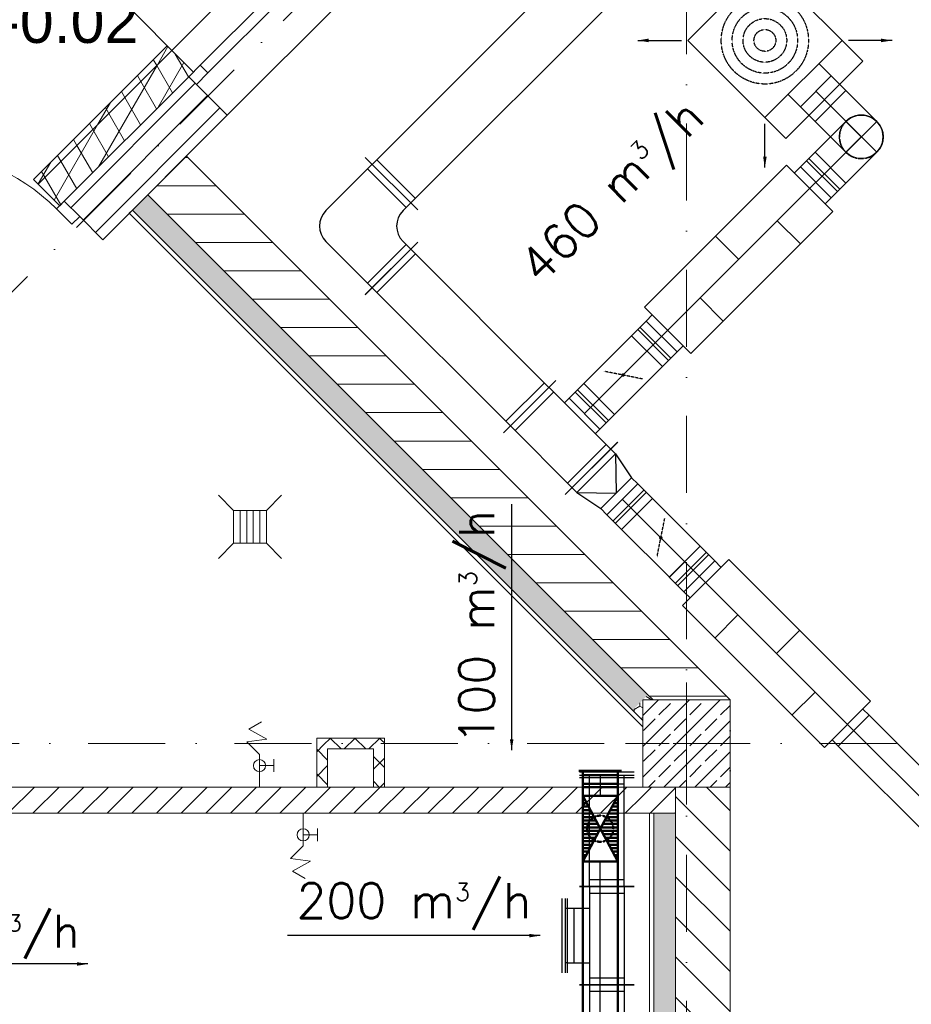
# Model space of a CAD drawing. Header units: millimetres. Extents: x -4612887 to -4536833, y -5457376 to -5415716.
# Tile 36 of 144: x -4602132 to -4598045, y -5438110 to -5433596. Entities that reach past the tile are written whole.
import ezdxf

# ---------------------------------------------------------------- set-up
doc = ezdxf.new("R2010")
doc.units = ezdxf.units.MM
doc.header["$MEASUREMENT"] = 0
doc.linetypes.add('DASHED', pattern=[0.75, 0.5, -0.25])
doc.linetypes.add('Kropki i Kreski', pattern=[670.277762, 352.777767, -176.388884, 0, -141.111112])
doc.layers.get('0').update_dxf_attribs({"color": 8, "lineweight": 18})
for name, color, linetype, lineweight in [('FLUID-N1-150-ARRGR', 7, 'Continuous', 25), ('FLUID-N2', 7, 'Continuous', 30), ('FLUID-N2-160-ARRGR', 7, 'Continuous', 25), ('FLUID-W6', 7, 'Continuous', 30), ('FLUID-W6-160-ARRGR', 7, 'Continuous', 25), ('FLUID-Zmiany', 7, 'Continuous', 50), ('Linia', 8, 'Continuous', 18), ('Osie', 8, 'Continuous', 18), ('Slupy', 8, 'Continuous', 18), ('TECHNOLOGIA', 8, 'Continuous', 18), ('Wymiarowanie', 8, 'Continuous', 18), ('Ściany', 8, 'Continuous', 18), ('Ściany obudowa', 8, 'Continuous', 18), ('Ściany wewnętrzne', 7, 'Continuous', 18), ('Ściany zewnętrzne', 255, 'Continuous', 18)]:
    doc.layers.add(name, color=color, linetype=linetype, lineweight=lineweight)
doc.layers.add('FLUID-N2-SYM', color=7, linetype='Continuous')
doc.layers.add('FLUID-Zmiany-SYM', color=7, linetype='Continuous')
doc.styles.add('FDBES', font='simplex.shx')
doc.styles.add('GENERATED_STYLE_1', font='arial.ttf')
doc.dimstyles.new('FDBES', dxfattribs={"dimscale": 50, "dimtxt": 4, "dimasz": 2.5, "dimexe": 0.8, "dimexo": 2, "dimgap": 1, "dimtad": 1, "dimdsep": 46, "dimtxsty": 'FDBES', "dimcen": 2.5, "dimclrd": 4, "dimclre": 5, "dimadec": 0, "dimazin": 0, "dimtfac": 1, "dimtmove": 0, "dimatfit": 3, "dimfxl": 1, "dimarcsym": 0})
pattern_1 = [(60, (-4559356.9, -5416807.61), (-86.60254, 50), []), (120, (-4559356.9, -5416807.61), (86.60254, 50), [])]
pattern_2 = [(45, (-4559356.9, -5416807.61), (-56.56854, 56.56854), [])]
pattern_3 = [(90, (-4559356.897, -5416807.61), (-51.961524, 0), [30, -60]), (90, (-4559382.88, -5416762.61), (-51.961524, 0), [30, -60]), (150, (-4559356.897, -5416777.61), (25.98076, 45), [30, -60]), (150, (-4559408.86, -5416777.61), (25.98076, 45), [30, -60]), (210, (-4559356.897, -5416807.61), (-25.98076, 45), [30, -60]), (210, (-4559408.86, -5416807.61), (-25.98076, 45), [30, -60])]
pattern_4 = [(0, (-4559356.9, -5416807.61), (0, 130), [])]
pattern_5 = [(315, (-4559356.9, -5416807.61), (91.92388, 91.92388), [])]
pattern_6 = [(45, (-4559356.9, -5416807.61), (-56.56854, 56.56854), []), (135, (-4559356.9, -5416807.61), (56.56854, 56.56854), [])]

# ---------------------------------------------------------------- blocks, each defined once
blk = doc.blocks.new('*U105')
at = {"linetype": 'Continuous'}
h = blk.add_hatch(dxfattribs=at)
h.set_pattern_fill('LINE', scale=127, angle=90, style=0)
h.paths.add_polyline_path([(-150, 80), (150, 80), (-150, -80), (150, -80)])
at = {"color": 10, "linetype": 'Continuous', "lineweight": -2}
for p, q in [((-150, -80), (-150, 80)), ((150, 80), (150, -80))]:
    blk.add_line(p, q, dxfattribs=at)
at = {"color": 0, "linetype": 'ByBlock', "lineweight": -2}
for p, q in [((-150, 80), (150, 80)), ((-150, -80), (150, -80))]:
    blk.add_line(p, q, dxfattribs=at)
at = {"color": 7, "linetype": 'Continuous'}
for p, q in [((-150, 80), (150, -80)), ((-150, -80), (150, 80))]:
    blk.add_line(p, q, dxfattribs=at)
at = {"color": 7, "linetype": 'DASHED'}
blk.add_circle((0, 0), 60, dxfattribs=at)
blk = doc.blocks.new('*U104')
at = {"color": 0, "linetype": 'ByBlock', "lineweight": -2}
blk.add_line((-97.5, 20), (97.5, 20), dxfattribs=at)
at = {"color": 7, "linetype": 'Continuous'}
for p, q in [((-80, 0), (-80, 20)), ((80, 0), (80, 20))]:
    blk.add_line(p, q, dxfattribs=at)
at = {"color": 10, "linetype": 'Continuous', "lineweight": -2}
blk.add_line((80, 0), (-80, 0), dxfattribs=at)
blk = doc.blocks.new('*U103')
at = {"color": 10, "linetype": 'Continuous', "lineweight": -2}
for p, q in [((-47.5, -80), (-47.5, 80)), ((47.5, 80), (47.5, -80))]:
    blk.add_line(p, q, dxfattribs=at)
at = {"color": 0, "linetype": 'ByBlock', "lineweight": -2}
for p, q in [((-47.5, 80), (47.5, 80)), ((-47.5, -80), (47.5, -80))]:
    blk.add_line(p, q, dxfattribs=at)
at = {"color": 7, "linetype": 'Continuous'}
for p, q in [((-7.5, 80), (-7.5, -80)), ((7.5, 80), (7.5, -80))]:
    blk.add_line(p, q, dxfattribs=at)
at = {"layer": 'FLUID-Zmiany-SYM', "color": 7, "linetype": 'Continuous'}
blk.add_line((-47.5, 0), (47.5, 0), dxfattribs=at)
blk = doc.blocks.new('*U100')
at = {"color": 10, "linetype": 'Continuous', "lineweight": -2}
for p, q in [((-650, -80), (-650, 80)), ((650, 80), (650, -80))]:
    blk.add_line(p, q, dxfattribs=at)
at = {"color": 0, "linetype": 'ByBlock', "lineweight": -2}
for p, q in [((-650, 80), (650, 80)), ((-650, -80), (650, -80))]:
    blk.add_line(p, q, dxfattribs=at)
at = {"layer": 'FLUID-Zmiany-SYM', "color": 7, "linetype": 'Continuous'}
blk.add_line((-650, 0), (650, 0), dxfattribs=at)
blk = doc.blocks.new('*U628')
at = {"color": 210, "linetype": 'Continuous', "lineweight": -2}
for p, q in [((-225, -125), (-225, 125)), ((225, 125), (225, -125)), ((170, -180), (-170, -180))]:
    blk.add_line(p, q, dxfattribs=at)
at = {"color": 0, "linetype": 'ByBlock', "lineweight": -2}
for p, q in [((-225, 80), (225, 80)), ((-225, -80), (225, -80)), ((-125, -80), (-125, -180)), ((125, -180), (125, -80))]:
    blk.add_line(p, q, dxfattribs=at)
at = {"color": 7, "linetype": 'Continuous'}
for p, q in [((-195, -80), (-195, 80)), ((195, 80), (195, -80)), ((125, -150), (-125, -150))]:
    blk.add_line(p, q, dxfattribs=at)
blk = doc.blocks.new('*U627')
at = {"color": 210, "linetype": 'Continuous', "lineweight": -2}
for p, q in [((-250, -125), (-250, 125)), ((250, 125), (250, -125))]:
    blk.add_line(p, q, dxfattribs=at)
at = {"color": 0, "linetype": 'ByBlock', "lineweight": -2}
for p, q in [((-250, 80), (250, 80)), ((-250, -80), (250, -80))]:
    blk.add_line(p, q, dxfattribs=at)
at = {"color": 7, "linetype": 'Continuous'}
for p, q in [((-220, -80), (-220, 80)), ((220, 80), (220, -80))]:
    blk.add_line(p, q, dxfattribs=at)
blk = doc.blocks.new('*U626')
at = {"color": 7, "linetype": 'Continuous'}
blk.add_line((-125, 25), (125, 25), dxfattribs=at)
at = {"color": 0, "linetype": 'ByBlock', "lineweight": -2}
for p, q in [((-125, 10), (125, 10)), ((-80, 0), (-80, 10)), ((80, 0), (80, 10))]:
    blk.add_line(p, q, dxfattribs=at)
blk = doc.blocks.new('*U625')
at = {"color": 7, "linetype": 'Continuous'}
blk.add_line((-170, 25), (170, 25), dxfattribs=at)
at = {"color": 0, "linetype": 'ByBlock', "lineweight": -2}
for p, q in [((-170, 10), (170, 10)), ((-125, 0), (-125, 10)), ((125, 0), (125, 10))]:
    blk.add_line(p, q, dxfattribs=at)
blk = doc.blocks.new('*U624')
at = {"color": 210, "linetype": 'Continuous', "lineweight": -2}
for p, q in [((-1700, -125), (-1700, 125)), ((1700, 125), (1700, -125))]:
    blk.add_line(p, q, dxfattribs=at)
at = {"color": 0, "linetype": 'ByBlock', "lineweight": -2}
for p, q in [((-1700, 80), (1700, 80)), ((-1700, -80), (1700, -80))]:
    blk.add_line(p, q, dxfattribs=at)
at = {"color": 7, "linetype": 'Continuous'}
for p, q in [((-1670, -80), (-1670, 80)), ((1670, 80), (1670, -80))]:
    blk.add_line(p, q, dxfattribs=at)
blk = doc.blocks.new('*U148')
at = {"color": 0, "linetype": 'ByBlock', "lineweight": -2}
for p, q in [((-250, -250), (-250, 250)), ((250, 250), (-250, 250)), ((250, 250), (250, -250)), ((-250, -250), (250, -250)), ((-100, -250), (-100, -330)), ((100, -250), (100, -330))]:
    blk.add_line(p, q, dxfattribs=at)
at = {"color": 96, "linetype": 'Continuous', "lineweight": -2}
blk.add_line((100, -330), (-100, -330), dxfattribs=at)
at = {"color": 7, "linetype": 'DASHED'}
for radius in [200, 150, 100, 50]:
    blk.add_circle((0, 0), radius, dxfattribs=at)
blk = doc.blocks.new('*U149')
at = {"color": 96, "linetype": 'Continuous', "lineweight": -2}
for p, q in [((-47.5, -100), (-47.5, 100)), ((47.5, 100), (47.5, -100))]:
    blk.add_line(p, q, dxfattribs=at)
at = {"color": 0, "linetype": 'ByBlock', "lineweight": -2}
for p, q in [((-47.5, 100), (47.5, 100)), ((-47.5, -100), (47.5, -100))]:
    blk.add_line(p, q, dxfattribs=at)
at = {"layer": 'FLUID-N2-SYM', "color": 7, "linetype": 'Continuous'}
blk.add_line((-47.5, 0), (47.5, 0), dxfattribs=at)
blk = doc.blocks.new('*U182')
at = {"color": 0, "linetype": 'ByBlock', "lineweight": -2}
for p, q in [((-460, 150), (460, 150)), ((-460, -150), (-460, 150)), ((460, 150), (460, -150)), ((-500, 100), (-460, 100)), ((500, 100), (460, 100)), ((-500, -100), (-460, -100)), ((500, -100), (460, -100)), ((460, -150), (-460, -150))]:
    blk.add_line(p, q, dxfattribs=at)
at = {"color": 7, "linetype": 'Continuous'}
for p, q in [((-250, 150), (-250, 0)), ((250, 150), (250, 0)), ((0, -150), (0, 0))]:
    blk.add_line(p, q, dxfattribs=at)
at = {"color": 96, "linetype": 'Continuous', "lineweight": -2}
for p, q in [((-500, -100), (-500, 100)), ((500, 100), (500, -100))]:
    blk.add_line(p, q, dxfattribs=at)
at = {"layer": 'FLUID-N2-SYM', "color": 7, "linetype": 'Continuous'}
blk.add_line((-500, 0), (500, 0), dxfattribs=at)
blk = doc.blocks.new('*U183')
at = {"color": 96, "linetype": 'Continuous', "lineweight": -2}
for p, q in [((-47.5, -100), (-47.5, 100)), ((47.5, 100), (47.5, -100))]:
    blk.add_line(p, q, dxfattribs=at)
at = {"color": 0, "linetype": 'ByBlock', "lineweight": -2}
for p, q in [((-47.5, 100), (47.5, 100)), ((-47.5, -100), (47.5, -100))]:
    blk.add_line(p, q, dxfattribs=at)
at = {"color": 7, "linetype": 'Continuous'}
for p, q in [((-7.5, 100), (-7.5, -100)), ((7.5, 100), (7.5, -100))]:
    blk.add_line(p, q, dxfattribs=at)
at = {"layer": 'FLUID-N2-SYM', "color": 7, "linetype": 'Continuous'}
blk.add_line((-47.5, 0), (47.5, 0), dxfattribs=at)
blk = doc.blocks.new('*U184')
at = {"color": 96, "linetype": 'Continuous', "lineweight": -2}
for p, q in [((-47.5, -100), (-47.5, 100)), ((47.5, 100), (47.5, -100))]:
    blk.add_line(p, q, dxfattribs=at)
at = {"color": 0, "linetype": 'ByBlock', "lineweight": -2}
for p, q in [((-47.5, 100), (47.5, 100)), ((-47.5, -100), (47.5, -100))]:
    blk.add_line(p, q, dxfattribs=at)
at = {"color": 7, "linetype": 'Continuous'}
for p, q in [((-7.5, 100), (-7.5, -100)), ((7.5, 100), (7.5, -100))]:
    blk.add_line(p, q, dxfattribs=at)
at = {"layer": 'FLUID-N2-SYM', "color": 7, "linetype": 'Continuous'}
blk.add_line((-47.5, 0), (47.5, 0), dxfattribs=at)
blk = doc.blocks.new('*U185')
at = {"color": 0, "linetype": 'ByBlock', "lineweight": -2}
for p, q in [((-50, 100), (150, 100)), ((-50, -100), (150, -100))]:
    blk.add_line(p, q, dxfattribs=at)
at = {"color": 96, "linetype": 'Continuous', "lineweight": -2}
blk.add_line((150, 100), (150, -100), dxfattribs=at)
at = {"color": 0, "linetype": 'ByBlock', "lineweight": -2}
blk.add_circle((-50, 0), 100, dxfattribs=at)
at = {"layer": 'FLUID-N2-SYM', "color": 7, "linetype": 'Continuous'}
for p, q in [((-50, -100), (-50, 100)), ((-150, 0), (150, 0))]:
    blk.add_line(p, q, dxfattribs=at)
blk = doc.blocks.new('*U186')
at = {"color": 0, "linetype": 'ByBlock', "lineweight": -2}
blk.add_circle((0, 0), 100, dxfattribs=at)
blk = doc.blocks.new('*U187')
at = {"color": 0, "linetype": 'ByBlock', "lineweight": -2}
for p, q in [((-50, 100), (150, 100)), ((-50, -100), (150, -100))]:
    blk.add_line(p, q, dxfattribs=at)
at = {"color": 96, "linetype": 'Continuous', "lineweight": -2}
blk.add_line((150, 100), (150, -100), dxfattribs=at)
at = {"color": 0, "linetype": 'ByBlock', "lineweight": -2}
blk.add_ellipse((-50, 0), major_axis=(0, 100), ratio=1, start_param=0, end_param=3.141593, dxfattribs=at)
at = {"color": 7, "linetype": 'DASHED'}
blk.add_ellipse((-50, 0), major_axis=(0, 100), ratio=1, start_param=3.141593, end_param=6.283185, dxfattribs=at)
at = {"layer": 'FLUID-N2-SYM', "color": 7, "linetype": 'Continuous'}
for p, q in [((-50, -100), (-50, 100)), ((-150, 0), (150, 0))]:
    blk.add_line(p, q, dxfattribs=at)
blk = doc.blocks.new('*U189')
at = {"color": 96, "linetype": 'Continuous', "lineweight": -2}
for p, q in [((-155, -100), (-155, 100)), ((155, 100), (155, -100))]:
    blk.add_line(p, q, dxfattribs=at)
at = {"color": 0, "linetype": 'ByBlock', "lineweight": -2}
for p, q in [((-155, 100), (155, 100)), ((-155, -100), (155, -100))]:
    blk.add_line(p, q, dxfattribs=at)
at = {"color": 7, "linetype": 'DASHED'}
blk.add_line((-50, 75), (50, -75), dxfattribs=at)
at = {"color": 7, "linetype": 'Continuous'}
blk.add_lwpolyline([(-4, 0, 8, 8, 1), (4, 0, 8, 8, 1)], format="xyseb", close=True, dxfattribs=at)
at = {"layer": 'FLUID-N2-SYM', "color": 7, "linetype": 'Continuous'}
blk.add_line((-155, 0), (155, 0), dxfattribs=at)
blk = doc.blocks.new('*U190')
at = {"color": 96, "linetype": 'Continuous', "lineweight": -2}
for p, q in [((-47.5, -100), (-47.5, 100)), ((47.5, 100), (47.5, -100))]:
    blk.add_line(p, q, dxfattribs=at)
at = {"color": 0, "linetype": 'ByBlock', "lineweight": -2}
for p, q in [((-47.5, 100), (47.5, 100)), ((-47.5, -100), (47.5, -100))]:
    blk.add_line(p, q, dxfattribs=at)
at = {"color": 7, "linetype": 'Continuous'}
for p, q in [((-7.5, 100), (-7.5, -100)), ((7.5, 100), (7.5, -100))]:
    blk.add_line(p, q, dxfattribs=at)
at = {"layer": 'FLUID-N2-SYM', "color": 7, "linetype": 'Continuous'}
blk.add_line((-47.5, 0), (47.5, 0), dxfattribs=at)
blk = doc.blocks.new('*U191')
at = {"color": 0, "linetype": 'ByBlock', "lineweight": -2}
for p, q in [((-460, 150), (460, 150)), ((-460, -150), (-460, 150)), ((460, 150), (460, -150)), ((-500, 100), (-460, 100)), ((500, 100), (460, 100)), ((-500, -100), (-460, -100)), ((500, -100), (460, -100)), ((460, -150), (-460, -150))]:
    blk.add_line(p, q, dxfattribs=at)
at = {"color": 7, "linetype": 'Continuous'}
for p, q in [((-250, 150), (-250, 0)), ((250, 150), (250, 0)), ((0, -150), (0, 0))]:
    blk.add_line(p, q, dxfattribs=at)
at = {"color": 96, "linetype": 'Continuous', "lineweight": -2}
for p, q in [((-500, -100), (-500, 100)), ((500, 100), (500, -100))]:
    blk.add_line(p, q, dxfattribs=at)
at = {"layer": 'FLUID-N2-SYM', "color": 7, "linetype": 'Continuous'}
blk.add_line((-500, 0), (500, 0), dxfattribs=at)
blk = doc.blocks.new('*U192')
at = {"color": 96, "linetype": 'Continuous', "lineweight": -2}
for p, q in [((-47.5, -100), (-47.5, 100)), ((47.5, 100), (47.5, -100))]:
    blk.add_line(p, q, dxfattribs=at)
at = {"color": 0, "linetype": 'ByBlock', "lineweight": -2}
for p, q in [((-47.5, 100), (47.5, 100)), ((-47.5, -100), (47.5, -100))]:
    blk.add_line(p, q, dxfattribs=at)
at = {"color": 7, "linetype": 'Continuous'}
for p, q in [((-7.5, 100), (-7.5, -100)), ((7.5, 100), (7.5, -100))]:
    blk.add_line(p, q, dxfattribs=at)
at = {"layer": 'FLUID-N2-SYM', "color": 7, "linetype": 'Continuous'}
blk.add_line((-47.5, 0), (47.5, 0), dxfattribs=at)
blk = doc.blocks.new('*U193')
at = {"color": 96, "linetype": 'Continuous', "lineweight": -2}
for p, q in [((-47.5, -100), (-47.5, 100)), ((47.5, 100), (47.5, -100))]:
    blk.add_line(p, q, dxfattribs=at)
at = {"color": 0, "linetype": 'ByBlock', "lineweight": -2}
for p, q in [((-47.5, 100), (47.5, 100)), ((-47.5, -100), (47.5, -100))]:
    blk.add_line(p, q, dxfattribs=at)
at = {"color": 7, "linetype": 'Continuous'}
for p, q in [((-7.5, 100), (-7.5, -100)), ((7.5, 100), (7.5, -100))]:
    blk.add_line(p, q, dxfattribs=at)
at = {"layer": 'FLUID-N2-SYM', "color": 7, "linetype": 'Continuous'}
blk.add_line((-47.5, 0), (47.5, 0), dxfattribs=at)
blk = doc.blocks.new('*U194')
at = {"color": 96, "linetype": 'Continuous', "lineweight": -2}
for p, q in [((-155, -100), (-155, 100)), ((155, 100), (155, -100))]:
    blk.add_line(p, q, dxfattribs=at)
at = {"color": 0, "linetype": 'ByBlock', "lineweight": -2}
for p, q in [((-155, 100), (155, 100)), ((-155, -100), (155, -100))]:
    blk.add_line(p, q, dxfattribs=at)
at = {"color": 7, "linetype": 'DASHED'}
blk.add_line((-50, 75), (50, -75), dxfattribs=at)
at = {"color": 7, "linetype": 'Continuous'}
blk.add_lwpolyline([(-4, 0, 8, 8, 1), (4, 0, 8, 8, 1)], format="xyseb", close=True, dxfattribs=at)
at = {"layer": 'FLUID-N2-SYM', "color": 7, "linetype": 'Continuous'}
blk.add_line((-155, 0), (155, 0), dxfattribs=at)
blk = doc.blocks.new('*U195')
at = {"color": 96, "linetype": 'Continuous', "lineweight": -2}
for p, q in [((-200, -170), (-200, 170)), ((200, 170), (200, -170)), ((100, -155), (-100, -155))]:
    blk.add_line(p, q, dxfattribs=at)
at = {"color": 0, "linetype": 'ByBlock', "lineweight": -2}
for p, q in [((-200, 125), (200, 125)), ((-200, -125), (200, -125)), ((-100, -125), (-100, -155)), ((100, -155), (100, -125))]:
    blk.add_line(p, q, dxfattribs=at)
at = {"color": 7, "linetype": 'Continuous'}
for p, q in [((-170, -125), (-170, 125)), ((170, 125), (170, -125))]:
    blk.add_line(p, q, dxfattribs=at)
blk = doc.blocks.new('*U196')
at = {"color": 96, "linetype": 'Continuous', "lineweight": -2}
for p, q in [((-100, -170), (-100, 170)), ((100, 100), (100, -100))]:
    blk.add_line(p, q, dxfattribs=at)
at = {"color": 0, "linetype": 'ByBlock', "lineweight": -2}
for p, q in [((-100, 125), (-70, 125)), ((-70, 125), (60, 100)), ((60, 100), (100, 100)), ((-100, -125), (-70, -125)), ((-70, -125), (60, -100)), ((60, -100), (100, -100))]:
    blk.add_line(p, q, dxfattribs=at)
at = {"color": 7, "linetype": 'Continuous'}
for p, q in [((-70, -125), (-70, 125)), ((-70, 125), (60, 0)), ((60, 100), (60, -100)), ((-70, -125), (60, 0))]:
    blk.add_line(p, q, dxfattribs=at)
blk = doc.blocks.new('*U197')
at = {"color": 96, "linetype": 'Continuous', "lineweight": -2}
for p, q in [((-550, -100), (-550, 100)), ((550, 100), (550, -100))]:
    blk.add_line(p, q, dxfattribs=at)
at = {"color": 0, "linetype": 'ByBlock', "lineweight": -2}
for p, q in [((-550, 100), (550, 100)), ((-550, -100), (550, -100))]:
    blk.add_line(p, q, dxfattribs=at)
at = {"layer": 'FLUID-N2-SYM', "color": 7, "linetype": 'Continuous'}
blk.add_line((-550, 0), (550, 0), dxfattribs=at)
blk = doc.blocks.new('*U198')
at = {"color": 96, "linetype": 'Continuous', "lineweight": -2}
for p, q in [((-448, -170), (-448, 170)), ((448, 170), (448, -170))]:
    blk.add_line(p, q, dxfattribs=at)
at = {"color": 0, "linetype": 'ByBlock', "lineweight": -2}
for p, q in [((-448, 125), (448, 125)), ((-448, -125), (448, -125))]:
    blk.add_line(p, q, dxfattribs=at)
at = {"color": 7, "linetype": 'Continuous'}
for p, q in [((-418, -125), (-418, 125)), ((418, 125), (418, -125))]:
    blk.add_line(p, q, dxfattribs=at)
blk = doc.blocks.new('*U199')
at = {"color": 96, "linetype": 'Continuous', "lineweight": -2}
for p, q in [((210, 235), (210, -105)), ((105, -210), (-235, -210))]:
    blk.add_line(p, q, dxfattribs=at)
at = {"color": 0, "linetype": 'ByBlock', "lineweight": -2}
for p, q in [((-90, 190), (210, 190)), ((-190, -210), (-190, 90)), ((210, -60), (160, -60)), ((60, -210), (60, -160))]:
    blk.add_line(p, q, dxfattribs=at)
at = {"color": 7, "linetype": 'Continuous'}
for p, q in [((180, 190), (180, -60)), ((60, -180), (-190, -180))]:
    blk.add_line(p, q, dxfattribs=at)
at = {"color": 0, "linetype": 'ByBlock', "lineweight": -2}
for centre in [(-90, 90), (160, -160)]:
    blk.add_arc(centre, 100, 90, 180, dxfattribs=at)
blk = doc.blocks.new('*U200')
at = {"color": 96, "linetype": 'Continuous', "lineweight": -2}
for p, q in [((-1037.5, -170), (-1037.5, 170)), ((1037.5, 170), (1037.5, -170))]:
    blk.add_line(p, q, dxfattribs=at)
at = {"color": 0, "linetype": 'ByBlock', "lineweight": -2}
for p, q in [((-1037.5, 125), (1037.5, 125)), ((-1037.5, -125), (1037.5, -125))]:
    blk.add_line(p, q, dxfattribs=at)
at = {"color": 7, "linetype": 'Continuous'}
for p, q in [((-1007.5, -125), (-1007.5, 125)), ((1007.5, 125), (1007.5, -125))]:
    blk.add_line(p, q, dxfattribs=at)
blk = doc.blocks.new('Koty wysokościowe_6', base_point=(-4602474.8, -5433955.6))
at = {"layer": 'Wymiarowanie', "linetype": 'Continuous'}
for points in [[(-4602474.8, -5433955.6), (-4602349.8, -5433955.6), (-4602359.3, -5433907.7), (-4602386.4, -5433867.2), (-4602426.9, -5433840.1), (-4602474.8, -5433830.6)], [(-4602474.8, -5433955.6), (-4602599.8, -5433955.6), (-4602590.3, -5434003.4), (-4602563.2, -5434044), (-4602522.6, -5434071.1), (-4602474.8, -5434080.6)]]:
    blk.add_hatch(color=256, dxfattribs=at).paths.add_polyline_path(points)
for p, q in [((-4602474.8, -5434205.6), (-4602474.8, -5433705.6)), ((-4602724.8, -5433955.6), (-4602224.8, -5433955.6))]:
    blk.add_line(p, q, dxfattribs=at)
blk.add_circle((-4602474.8, -5433955.6), 125, dxfattribs=at)
at = {"layer": 'Wymiarowanie', "insert": (-4602224.8, -5433705.6), "char_height": 200, "attachment_point": 7, "style": 'GENERATED_STYLE_1'}
blk.add_mtext('{-0.02}', dxfattribs=at)

msp = doc.modelspace()

# ---------------------------------------------------------------- hatches: boundary and pattern name
at = {"layer": 'Slupy', "linetype": 'Continuous'}
h = msp.add_hatch(dxfattribs=at)
h.set_pattern_fill('BETON_ZBROJONY', color=8, style=0, pattern_type=2)
h.set_pattern_definition([(45, (-4559356.9, -5416807.61), (-70.71068, 70.71068), []), (45, (-4559392.25, -5416772.26), (-70.71068, 70.71068), [75, -25])])
h.paths.add_polyline_path([(-4599275.7, -5437114.1), (-4598875.7, -5437114.1), (-4598875.7, -5436714.1), (-4599275.7, -5436714.1)])
at = {"layer": 'Ściany', "linetype": 'Continuous'}
h = msp.add_hatch(dxfattribs=at)
h.set_pattern_fill('IZOLACJA_MIĘKKA', color=8, style=0, pattern_type=2)
h.set_pattern_definition(pattern_1)
h.paths.add_polyline_path([(-4601456.5, -5433716.2), (-4602069.2, -5434328.9), (-4602048, -5434350.1), (-4601435.3, -5433737.4)])
at = {"layer": 'Ściany obudowa', "linetype": 'Continuous'}
h = msp.add_hatch(dxfattribs=at)
h.set_pattern_fill('BLOCZKI_BETONOWE', color=8, style=0, pattern_type=2)
h.set_pattern_definition(pattern_6)
h.paths.add_polyline_path([(-4600720.7, -5437114.1), (-4600720.7, -5436939.1), (-4600770.7, -5436889.1), (-4600770.7, -5437114.1)])
h = msp.add_hatch(dxfattribs=at)
h.set_pattern_fill('BLOCZKI_BETONOWE', color=8, style=0, pattern_type=2)
h.set_pattern_definition(pattern_6)
h.paths.add_polyline_path([(-4600720.7, -5436939.1), (-4600510.7, -5436939.1), (-4600460.7, -5436889.1), (-4600770.7, -5436889.1)])
h = msp.add_hatch(dxfattribs=at)
h.set_pattern_fill('BLOCZKI_BETONOWE', color=8, style=0, pattern_type=2)
h.set_pattern_definition(pattern_6)
h.paths.add_polyline_path([(-4600510.7, -5436939.1), (-4600510.7, -5437114.1), (-4600460.7, -5437114.1), (-4600460.7, -5436889.1)])
at = {"layer": 'Ściany wewnętrzne', "linetype": 'Continuous'}
h = msp.add_hatch(dxfattribs=at)
h.set_pattern_fill('CEGŁA_ZWYKŁA__3__', color=8, style=0, pattern_type=2)
h.set_pattern_definition(pattern_4)
h.paths.add_polyline_path([(-4599075.7, -5436514.1), (-4601368.1, -5434221.7), (-4601544.8, -5434398.5), (-4599252.5, -5436690.9)])
h = msp.add_hatch(dxfattribs=at)
h.set_pattern_fill('SIATKA_SZEŚCIOKĄTNA', color=8, style=0, pattern_type=2)
h.set_pattern_definition(pattern_3)
h.paths.add_polyline_path([(-4601615.6, -5434469.2), (-4599323.2, -5436761.6), (-4599252.5, -5436690.9), (-4601544.8, -5434398.5)])
h = msp.add_hatch(dxfattribs=at)
h.set_pattern_fill('CEGŁA_ZWYKŁA__3__', color=8, style=0, pattern_type=2)
h.set_pattern_definition(pattern_4)
h.paths.add_polyline_path([(-4599075.7, -5436514.1), (-4599252.5, -5436690.9), (-4599229.2, -5436714.1), (-4598875.7, -5436714.1)])
h = msp.add_hatch(dxfattribs=at)
h.set_pattern_fill('SIATKA_SZEŚCIOKĄTNA', color=8, style=0, pattern_type=2)
h.set_pattern_definition(pattern_3)
h.paths.add_polyline_path([(-4599323.2, -5436761.6), (-4599275.7, -5436809.1), (-4599275.7, -5436714.1)])
h = msp.add_hatch(dxfattribs=at)
h.set_pattern_fill('SIATKA_SZEŚCIOKĄTNA', color=8, style=0, pattern_type=2)
h.set_pattern_definition(pattern_3)
h.paths.add_polyline_path([(-4599252.5, -5436690.9), (-4599275.7, -5436714.1), (-4599229.2, -5436714.1)])
h = msp.add_hatch(dxfattribs=at)
h.set_pattern_fill('CEGŁA_ZWYKŁA__2_', color=8, style=0, pattern_type=2)
h.set_pattern_definition(pattern_5)
h.paths.add_polyline_path([(-4598875.7, -5437114.1), (-4598875.4, -5437114.1), (-4598875.4, -5436764.1), (-4598875.7, -5436764.1)])
h = msp.add_hatch(dxfattribs=at)
h.set_pattern_fill('BLOCZKI_CERAMICZNE', color=8, style=0, pattern_type=2)
h.set_pattern_definition(pattern_2)
h.paths.add_polyline_path([(-4599275.7, -5437234.1), (-4599275.7, -5437114.1), (-4603450.7, -5437114.1), (-4603450.7, -5437234.1)])
h = msp.add_hatch(dxfattribs=at)
h.set_pattern_fill('BLOCZKI_CERAMICZNE', color=8, style=0, pattern_type=2)
h.set_pattern_definition(pattern_2)
h.paths.add_polyline_path([(-4599245.4, -5437114.1), (-4599275.7, -5437114.1), (-4599275.7, -5437234.1), (-4599245.4, -5437234.1)])
h = msp.add_hatch(dxfattribs=at)
h.set_pattern_fill('BLOCZKI_CERAMICZNE', color=8, style=0, pattern_type=2)
h.set_pattern_definition(pattern_2)
h.paths.add_polyline_path([(-4599245.4, -5437114.1), (-4599245.4, -5437234.1), (-4599225.4, -5437234.1), (-4599225.4, -5437114.1)])
h = msp.add_hatch(dxfattribs=at)
h.set_pattern_fill('BLOCZKI_CERAMICZNE', color=8, style=0, pattern_type=2)
h.set_pattern_definition(pattern_2)
h.paths.add_polyline_path([(-4599225.4, -5437114.1), (-4599225.4, -5437234.1), (-4599125.4, -5437234.1), (-4599125.4, -5437114.1)])
h = msp.add_hatch(dxfattribs=at)
h.set_pattern_fill('CEGŁA_ZWYKŁA__2_', color=8, style=0, pattern_type=2)
h.set_pattern_definition(pattern_5)
h.paths.add_polyline_path([(-4598875.4, -5441789.1), (-4598875.4, -5437114.1), (-4599125.4, -5437114.1), (-4599125.4, -5441789.1)])
h = msp.add_hatch(dxfattribs=at)
h.set_pattern_fill('SIATKA_SZEŚCIOKĄTNA', color=8, style=0, pattern_type=2)
h.set_pattern_definition(pattern_3)
h.paths.add_polyline_path([(-4599225.4, -5437234.1), (-4599225.4, -5441789.1), (-4599125.4, -5441789.1), (-4599125.4, -5437234.1)])
at = {"layer": 'Ściany zewnętrzne', "linetype": 'Continuous'}
h = msp.add_hatch(dxfattribs=at)
h.set_pattern_fill('IZOLACJA_MIĘKKA', color=8, style=0, pattern_type=2)
h.set_pattern_definition(pattern_1)
h.paths.add_polyline_path([(-4602048, -5434350.1), (-4601949, -5434449.1), (-4601927.8, -5434427.9), (-4601357.5, -5433857.6), (-4601336.3, -5433836.4), (-4601435.3, -5433737.4)])
h = msp.add_hatch(dxfattribs=at)
h.set_pattern_fill('BLOCZKI_CERAMICZNE', color=8, style=0, pattern_type=2)
h.set_pattern_definition(pattern_2)
h.paths.add_polyline_path([(-4601357.5, -5433857.6), (-4601927.8, -5434427.9), (-4601857.1, -5434498.6), (-4601751, -5434604.7), (-4601180.7, -5434034.4), (-4601322.1, -5433893)])

# ---------------------------------------------------------------- linework, layer by layer
at = {"layer": 'FLUID-N2', "color": 96, "linetype": 'Continuous'}
msp.add_lwpolyline([(-4598716.4, -5434044.9), (-4598362.8, -5433691.4), (-4598267.4, -5433786.8), (-4598620.9, -5434140.4)], close=True, dxfattribs=at)
at = {"layer": 'Linia', "color": 8, "linetype": 'Continuous', "lineweight": 0}
msp.add_line((-4601456.5, -5433716.2), (-4603558.4, -5431575.5), dxfattribs=at)
at = {"layer": 'Osie', "color": 8, "linetype": 'Kropki i Kreski'}
for p, q in [((-4599075.7, -5455206.5), (-4599075.7, -5416506)), ((-4606612.7, -5439289.6), (-4584413.8, -5417090.7)), ((-4551857, -5436914.1), (-4607179.5, -5436914.1))]:
    msp.add_line(p, q, dxfattribs=at)
at = {"layer": 'Slupy', "color": 8, "linetype": 'Continuous'}
for p, q in [((-4599075.7, -5436834.1), (-4599075.7, -5436634.1)), ((-4599155.7, -5436914.1), (-4599355.7, -5436914.1)), ((-4598995.7, -5436914.1), (-4598795.7, -5436914.1)), ((-4599075.7, -5436994.1), (-4599075.7, -5437194.1))]:
    msp.add_line(p, q, dxfattribs=at)
at = {"layer": 'Slupy', "color": 8, "linetype": 'Continuous', "flags": 128}
msp.add_lwpolyline([(-4599275.7, -5437114.1), (-4598875.7, -5437114.1), (-4598875.7, -5436714.1), (-4599275.7, -5436714.1)], close=True, dxfattribs=at)
at = {"layer": 'Slupy', "color": 8, "linetype": 'Continuous'}
msp.add_point((-4599075.7, -5436914.1), dxfattribs=at)
at = {"layer": 'TECHNOLOGIA', "color": 8, "linetype": 'Continuous'}
for p, q in [((-4601151.6, -5435846.2), (-4601221.6, -5435776.2)), ((-4601001.6, -5435846.2), (-4600931.6, -5435776.2)), ((-4601121.6, -5435996.2), (-4601121.6, -5435846.2)), ((-4601091.6, -5435996.2), (-4601091.6, -5435846.2)), ((-4601061.6, -5435996.2), (-4601061.6, -5435846.2)), ((-4601031.6, -5435996.2), (-4601031.6, -5435846.2)), ((-4601221.6, -5436066.2), (-4601151.6, -5435996.2)), ((-4600931.6, -5436066.2), (-4601001.6, -5435996.2)), ((-4600967.9, -5437044.6), (-4600967.9, -5436986.5)), ((-4601033, -5437015.6), (-4600967.9, -5437015.6)), ((-4600767.9, -5437303.6), (-4600767.9, -5437361.7)), ((-4600833, -5437332.6), (-4600767.9, -5437332.6))]:
    msp.add_line(p, q, dxfattribs=at)
at = {"layer": 'TECHNOLOGIA', "color": 8, "linetype": 'Continuous', "flags": 128}
msp.add_lwpolyline([(-4601001.6, -5435996.2), (-4601151.6, -5435996.2), (-4601151.6, -5435846.2), (-4601001.6, -5435846.2)], close=True, dxfattribs=at)
for points in [[(-4601033, -5437114.1), (-4601033, -5436965), (-4601091.3, -5436906.7), (-4600999.2, -5436894.4), (-4601082.1, -5436848.4), (-4601023.8, -5436814.6)], [(-4600833, -5437234.1), (-4600833, -5437383.2), (-4600891.3, -5437441.5), (-4600799.2, -5437453.8), (-4600882.1, -5437499.8), (-4600823.8, -5437533.6)]]:
    msp.add_lwpolyline(points, dxfattribs=at)
at = {"layer": 'TECHNOLOGIA', "color": 8, "linetype": 'Continuous'}
for centre in [(-4601033, -5437015.6), (-4600833, -5437332.6)]:
    msp.add_circle(centre, 27.7, dxfattribs=at)
at = {"layer": 'Ściany', "color": 8, "linetype": 'Continuous', "flags": 128}
for points in [[(-4601456.5, -5433716.2), (-4602069.2, -5434328.9)], [(-4602048, -5434350.1), (-4601435.3, -5433737.4)], [(-4601435.3, -5433737.4), (-4601456.5, -5433716.2)], [(-4602069.2, -5434328.9), (-4602048, -5434350.1)]]:
    msp.add_lwpolyline(points, dxfattribs=at)
at = {"layer": 'Ściany obudowa', "color": 8, "linetype": 'Continuous', "flags": 128}
for points in [[(-4600770.7, -5436889.1), (-4600770.7, -5437114.1)], [(-4600460.7, -5436889.1), (-4600770.7, -5436889.1)], [(-4600460.7, -5437114.1), (-4600460.7, -5436889.1)], [(-4600720.7, -5437114.1), (-4600720.7, -5436939.1)], [(-4600720.7, -5436939.1), (-4600510.7, -5436939.1)], [(-4600510.7, -5436939.1), (-4600510.7, -5437114.1)], [(-4600770.7, -5437114.1), (-4600720.7, -5437114.1)], [(-4600510.7, -5437114.1), (-4600460.7, -5437114.1)]]:
    msp.add_lwpolyline(points, dxfattribs=at)
at = {"layer": 'Ściany wewnętrzne', "color": 8, "linetype": 'Continuous'}
for p, q in [((-4601544.8, -5434398.5), (-4599252.5, -5436690.9)), ((-4601615.6, -5434469.2), (-4599323.2, -5436761.6)), ((-4599252.5, -5436690.9), (-4599229.2, -5436714.1)), ((-4599323.2, -5436761.6), (-4599275.7, -5436809.1)), ((-4599225.4, -5437114.1), (-4599245.4, -5437114.1)), ((-4599125.4, -5437114.1), (-4599225.4, -5437114.1)), ((-4599125.4, -5437114.1), (-4599125.4, -5441789.1)), ((-4599245.4, -5437234.1), (-4599225.4, -5437234.1)), ((-4599225.4, -5437234.1), (-4599225.4, -5441789.1)), ((-4599225.4, -5437234.1), (-4599125.4, -5437234.1))]:
    msp.add_line(p, q, dxfattribs=at)
at = {"layer": 'Ściany wewnętrzne', "color": 8, "linetype": 'Continuous', "flags": 128}
for points in [[(-4601368.1, -5434221.7), (-4601544.8, -5434398.5)], [(-4598875.7, -5436714.1), (-4601368.1, -5434221.7)], [(-4601544.8, -5434398.5), (-4601615.6, -5434469.2)], [(-4601615.6, -5434469.2), (-4601629.7, -5434483.4)], [(-4601629.7, -5434483.4), (-4599275.7, -5436837.4)], [(-4598875.4, -5436764.1), (-4598875.7, -5436764.1)], [(-4598875.4, -5439064.1), (-4598875.4, -5436764.1)], [(-4599275.7, -5437114.1), (-4603450.7, -5437114.1)], [(-4603450.7, -5437234.1), (-4599245.4, -5437234.1)], [(-4599245.4, -5437234.1), (-4599245.4, -5441789.1)]]:
    msp.add_lwpolyline(points, dxfattribs=at)
at = {"layer": 'Ściany zewnętrzne', "color": 8, "linetype": 'Continuous'}
for p, q in [((-4601435.3, -5433737.4), (-4600912, -5433214.1)), ((-4600844.8, -5433344.9), (-4601304.5, -5433804.6)), ((-4601269.1, -5433839.9), (-4600809.5, -5433380.3)), ((-4601180.7, -5434034.4), (-4600615, -5433468.7)), ((-4601435.3, -5433737.4), (-4601336.3, -5433836.4)), ((-4601304.5, -5433804.6), (-4601357.5, -5433857.6)), ((-4601336.3, -5433836.4), (-4601357.5, -5433857.6)), ((-4601336.3, -5433836.4), (-4601357.5, -5433857.6)), ((-4601322.1, -5433893), (-4601269.1, -5433839.9)), ((-4601269.1, -5433839.9), (-4601304.5, -5433804.6)), ((-4601357.5, -5433857.6), (-4601927.8, -5434427.9)), ((-4601357.5, -5433857.6), (-4601322.1, -5433893)), ((-4601357.5, -5433857.6), (-4601322.1, -5433893)), ((-4601322.1, -5433893), (-4601180.7, -5434034.4)), ((-4602048, -5434350.1), (-4601949, -5434449.1)), ((-4601963.2, -5434463.3), (-4601927.8, -5434427.9)), ((-4601949, -5434449.1), (-4601927.8, -5434427.9)), ((-4601949, -5434449.1), (-4601927.8, -5434427.9)), ((-4601927.8, -5434427.9), (-4601857.1, -5434498.6)), ((-4601927.8, -5434427.9), (-4601857.1, -5434498.6)), ((-4601927.8, -5434427.9), (-4601857.1, -5434498.6)), ((-4601892.5, -5434534), (-4601963.2, -5434463.3)), ((-4601857.1, -5434498.6), (-4601892.5, -5434534)), ((-4601857.1, -5434498.6), (-4601751, -5434604.7))]:
    msp.add_line(p, q, dxfattribs=at)
at = {"layer": 'Ściany zewnętrzne', "color": 8, "linetype": 'Continuous', "flags": 128}
for points in [[(-4601435.3, -5433737.4), (-4602048, -5434350.1)], [(-4601751, -5434604.7), (-4601180.7, -5434034.4)]]:
    msp.add_lwpolyline(points, dxfattribs=at)
at = {"layer": 'Ściany zewnętrzne', "color": 8, "linetype": 'Continuous'}
msp.add_arc((-4602599.6, -5435099.7), 900, 45, 135, dxfattribs=at)

# ---------------------------------------------------------------- block references
at = {"layer": 'FLUID-N2', "color": 96, "linetype": 'Continuous'}
for name, p, rotation in [('*U200', (-4599694.5, -5433614.4), 45.00000003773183), ('*U148', (-4598716.4, -5433691.4), 45.00000003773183), ('*U149', (-4598449.5, -5433958.3), 314.9999999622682), ('*U185', (-4598309.8, -5434098), 134.9999999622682), ('*U187', (-4598309.8, -5434168.7), 225.0000000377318), ('*U186', (-4598274.5, -5434133.3), 225.0000000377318), ('*U190', (-4598449.5, -5434308.3), 225.0000000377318), ('*U199', (-4600530.6, -5434542.1), 45.00000003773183), ('*U182', (-4598836.4, -5434695.2), 225.0000000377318), ('*U198', (-4600111.3, -5435053.3), 135.0000000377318), ('*U183', (-4599223.5, -5435082.4), 225.0000000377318), ('*U189', (-4599366.5, -5435225.3), 225.0000000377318), ('*U195', (-4599652.9, -5435511.7), 135.0000000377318), ('*U184', (-4599509.7, -5435368.5), 225.0000000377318), ('*U196', (-4599440.7, -5435723.9), 315.0000000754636), ('*U193', (-4599336.4, -5435828.2), 135.0000000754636), ('*U194', (-4599193.2, -5435971.3), 135.0000000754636), ('*U192', (-4599050.3, -5436114.3), 135.0000000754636), ('*U191', (-4598663.1, -5436501.4), 135.0000000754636), ('*U197', (-4597920.9, -5437243.7), 315)]:
    msp.add_blockref(name, p, dxfattribs=dict(at, rotation=rotation))
at = {"layer": 'FLUID-W6', "color": 210, "linetype": 'Continuous'}
msp.add_blockref('*U626', (-4599441.1, -5437069.6), dxfattribs=at)
for name, p, rotation in [('*U627', (-4599441.1, -5437319.6), 90), ('*U628', (-4599441.1, -5437794.6), 270), ('*U625', (-4599621.1, -5437794.6), 90), ('*U624', (-4599441.1, -5439719.6), 270)]:
    msp.add_blockref(name, p, dxfattribs=dict(at, rotation=rotation))
at = {"layer": 'FLUID-Zmiany', "color": 10, "linetype": 'Continuous'}
msp.add_blockref('*U104', (-4599471.1, -5437059.6), dxfattribs=at)
for name, p, rotation in [('*U103', (-4599471.1, -5437107.1), 270), ('*U105', (-4599471.1, -5437304.6), 90), ('*U100', (-4599471.1, -5438104.6), 90)]:
    msp.add_blockref(name, p, dxfattribs=dict(at, rotation=rotation))
at = {"layer": 'Wymiarowanie', "color": 8}
msp.add_blockref('Koty wysokościowe_6', (-4602474.8, -5433955.6), dxfattribs=at)

# ---------------------------------------------------------------- texts
at = {"layer": 'FLUID-N1-150-ARRGR', "color": 60, "insert": (-4602362.8, -5437924.6), "char_height": 150, "attachment_point": 5, "style": 'FDBES'}
msp.add_mtext('200 m{\\A2;\\H0.5x;3}/h\\P ', dxfattribs=at)
at = {"layer": 'FLUID-N2-160-ARRGR', "color": 60, "insert": (-4599401.3, -5434398.8), "char_height": 160, "attachment_point": 5, "rotation": 45, "style": 'FDBES'}
msp.add_mtext('460 m{\\A2;\\H0.5x;3}/h\\P', dxfattribs=at)
at = {"layer": 'FLUID-W6-160-ARRGR', "color": 60, "insert": (-4599877.1, -5436380.8), "char_height": 160, "attachment_point": 5, "rotation": 90, "style": 'FDBES'}
msp.add_mtext('100 m{\\A2;\\H0.5x;3}/h\\P ', dxfattribs=at)
at = {"layer": 'FLUID-W6-160-ARRGR', "color": 60, "insert": (-4600325.2, -5437794.6), "char_height": 160, "attachment_point": 5, "style": 'FDBES'}
msp.add_mtext('200 m{\\A2;\\H0.5x;3}/h\\P ', dxfattribs=at)

# ---------------------------------------------------------------- leaders
at = {"layer": 'FLUID-N1-150-ARRGR'}
msp.add_leader([(-4601820, -5437924.6), (-4602905.7, -5437924.6)], dimstyle='FDBES', override={"dimscale": 20, "dimclrd": 7}, dxfattribs=at)
at = {"layer": 'FLUID-N2-160-ARRGR'}
for points in [[(-4599299.2, -5433691.4), (-4599099.2, -5433691.4)], [(-4598133.6, -5433691.4), (-4598333.6, -5433691.4)], [(-4598716.4, -5434274.2), (-4598716.4, -5434074.2)]]:
    msp.add_leader(points, dimstyle='FDBES', override={"dimscale": 20, "dimclrd": 7}, dxfattribs=at)
at = {"layer": 'FLUID-W6-160-ARRGR'}
for points in [[(-4599877.1, -5436944.6), (-4599877.1, -5435817)], [(-4599746.1, -5437794.6), (-4600904.2, -5437794.6)]]:
    msp.add_leader(points, dimstyle='FDBES', override={"dimscale": 20, "dimclrd": 7}, dxfattribs=at)

doc.saveas('drawing.dxf')
